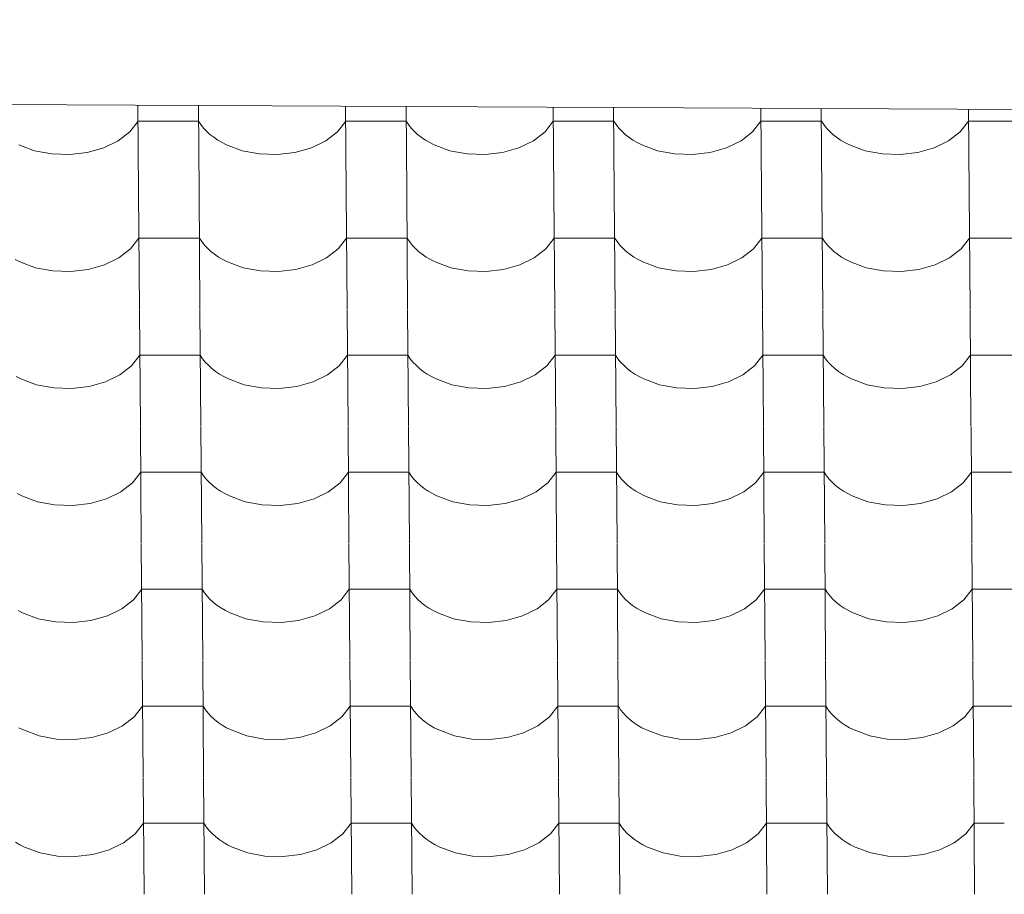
# Model space of a CAD drawing. Header units: millimetres. Extents: x -27785 to 104762, y -947 to 11132.
# Tile 125 of 146: x -6327 to -5545, y 10201 to 10896. Entities that reach past the tile are written whole.
import ezdxf

# ---------------------------------------------------------------- set-up
doc = ezdxf.new("R2010")
doc.units = ezdxf.units.MM
doc.header["$MEASUREMENT"] = 0
for name, color, linetype in [('POHLED JIŽNÍ_1_Bourané_Konstrukce - střechy a skořepiny', 7, 'Continuous'), ('POHLED JIŽNÍ_1_Bourané_Výplně - Povrchové', 7, 'Continuous'), ('POHLED JIŽNÍ_1_Konstrukce - nosné', 7, 'Continuous')]:
    doc.layers.add(name, color=color, linetype=linetype)

# ---------------------------------------------------------------- blocks, each defined once
blk = doc.blocks.new('*X2', base_point=(-29303.7, -27473.93))
at = {"layer": 'POHLED JIŽNÍ_1_Bourané_Výplně - Povrchové', "color": 7, "linetype": 'Continuous', "lineweight": 13}
for p, q in [((-6233.56, 10828.05), (-6233.02, 10758.8)), ((-6185.52, 10827.82), (-6184.98, 10758.8)), ((-6068.55, 10827.26), (-6068.02, 10758.8)), ((-6020.52, 10827.03), (-6019.99, 10758.8)), ((-5903.55, 10826.48), (-5903.03, 10758.8)), ((-5855.52, 10826.25), (-5854.99, 10758.8)), ((-5738.55, 10825.69), (-5738.03, 10758.8)), ((-5690.51, 10825.46), (-5690, 10758.8)), ((-5573.55, 10824.9), (-5573.03, 10758.8)), ((-6240.06, 10806.94), (-6233.46, 10815.32)), ((-6209.44, 10815.32), (-6233.46, 10815.32)), ((-6185.42, 10815.32), (-6209.44, 10815.32)), ((-6185.42, 10815.32), (-6183.58, 10812.53)), ((-6183.58, 10812.53), (-6181.44, 10809.83)), ((-6075.06, 10806.94), (-6068.46, 10815.32)), ((-6044.44, 10815.32), (-6068.46, 10815.32)), ((-6020.43, 10815.32), (-6044.44, 10815.32)), ((-6020.43, 10815.32), (-6018.58, 10812.53)), ((-6018.58, 10812.53), (-6016.44, 10809.83)), ((-5910.07, 10806.94), (-5903.47, 10815.32)), ((-5879.45, 10815.32), (-5903.47, 10815.32)), ((-5855.43, 10815.32), (-5879.45, 10815.32)), ((-5855.43, 10815.32), (-5853.59, 10812.53)), ((-5853.59, 10812.53), (-5851.44, 10809.83)), ((-5745.07, 10806.94), (-5738.47, 10815.32)), ((-5714.45, 10815.32), (-5738.47, 10815.32)), ((-5690.44, 10815.32), (-5714.45, 10815.32)), ((-5690.44, 10815.32), (-5688.59, 10812.53)), ((-5688.59, 10812.53), (-5686.45, 10809.83)), ((-5580.08, 10806.94), (-5573.47, 10815.32)), ((-5549.46, 10815.32), (-5573.47, 10815.32)), ((-5525.44, 10815.32), (-5549.46, 10815.32)), ((-6249.31, 10799.76), (-6240.06, 10806.94)), ((-6181.44, 10809.83), (-6179.01, 10807.25)), ((-6179.01, 10807.25), (-6176.31, 10804.78)), ((-6176.31, 10804.78), (-6173.35, 10802.45)), ((-6084.32, 10799.76), (-6075.06, 10806.94)), ((-6016.44, 10809.83), (-6014.01, 10807.25)), ((-6014.01, 10807.25), (-6011.31, 10804.78)), ((-6011.31, 10804.78), (-6008.35, 10802.45)), ((-5919.32, 10799.76), (-5910.07, 10806.94)), ((-5851.44, 10809.83), (-5849.02, 10807.25)), ((-5849.02, 10807.25), (-5846.32, 10804.78)), ((-5846.32, 10804.78), (-5843.36, 10802.45)), ((-5754.33, 10799.76), (-5745.07, 10806.94)), ((-5686.45, 10809.83), (-5684.02, 10807.25)), ((-5684.02, 10807.25), (-5681.32, 10804.78)), ((-5681.32, 10804.78), (-5678.36, 10802.45)), ((-5589.33, 10799.76), (-5580.08, 10806.94)), ((-6260.75, 10794.17), (-6249.31, 10799.76)), ((-6173.35, 10802.45), (-6170.15, 10800.28)), ((-6170.15, 10800.28), (-6166.72, 10798.26)), ((-6166.72, 10798.26), (-6163.08, 10796.41)), ((-6095.75, 10794.17), (-6084.32, 10799.76)), ((-6008.35, 10802.45), (-6005.15, 10800.28)), ((-6005.15, 10800.28), (-6001.72, 10798.26)), ((-6001.72, 10798.26), (-5998.09, 10796.41)), ((-5930.76, 10794.17), (-5919.32, 10799.76)), ((-5843.36, 10802.45), (-5840.16, 10800.28)), ((-5840.16, 10800.28), (-5836.73, 10798.26)), ((-5836.73, 10798.26), (-5833.09, 10796.41)), ((-5765.76, 10794.17), (-5754.33, 10799.76)), ((-5678.36, 10802.45), (-5675.16, 10800.28)), ((-5675.16, 10800.28), (-5671.73, 10798.26)), ((-5671.73, 10798.26), (-5668.1, 10796.41)), ((-5600.76, 10794.17), (-5589.33, 10799.76)), ((-6328.08, 10796.41), (-6315.6, 10791.84)), ((-6315.6, 10791.84), (-6301.92, 10789.25)), ((-6301.92, 10789.25), (-6287.74, 10788.78)), ((-6287.74, 10788.78), (-6273.78, 10790.45)), ((-6273.78, 10790.45), (-6260.75, 10794.17)), ((-6163.08, 10796.41), (-6150.61, 10791.84)), ((-6150.61, 10791.84), (-6136.93, 10789.25)), ((-6136.93, 10789.25), (-6122.74, 10788.78)), ((-6122.74, 10788.78), (-6108.78, 10790.45)), ((-6108.78, 10790.45), (-6095.75, 10794.17)), ((-5998.09, 10796.41), (-5985.61, 10791.84)), ((-5985.61, 10791.84), (-5971.93, 10789.25)), ((-5971.93, 10789.25), (-5957.75, 10788.78)), ((-5957.75, 10788.78), (-5943.79, 10790.45)), ((-5943.79, 10790.45), (-5930.76, 10794.17)), ((-5833.09, 10796.41), (-5820.61, 10791.84)), ((-5820.61, 10791.84), (-5806.93, 10789.25)), ((-5806.93, 10789.25), (-5792.75, 10788.78)), ((-5792.75, 10788.78), (-5778.79, 10790.45)), ((-5778.79, 10790.45), (-5765.76, 10794.17)), ((-5668.1, 10796.41), (-5655.62, 10791.84)), ((-5655.62, 10791.84), (-5641.94, 10789.25)), ((-5641.94, 10789.25), (-5627.76, 10788.78)), ((-5627.76, 10788.78), (-5613.79, 10790.45)), ((-5613.79, 10790.45), (-5600.76, 10794.17)), ((-6233.02, 10758.47), (-6232.29, 10665.79)), ((-6184.98, 10758.47), (-6184.26, 10665.79)), ((-6068.02, 10758.47), (-6067.3, 10665.79)), ((-6019.99, 10758.47), (-6019.26, 10665.79)), ((-5903.02, 10758.47), (-5902.3, 10665.79)), ((-5854.99, 10758.47), (-5854.27, 10665.79)), ((-5738.03, 10758.47), (-5737.31, 10665.79)), ((-5689.99, 10758.47), (-5689.27, 10665.79)), ((-5573.03, 10758.47), (-5572.31, 10665.79)), ((-6239.34, 10713.93), (-6232.73, 10722.31)), ((-6208.72, 10722.31), (-6232.73, 10722.31)), ((-6184.7, 10722.31), (-6208.72, 10722.31)), ((-6184.7, 10722.31), (-6182.85, 10719.52)), ((-6182.85, 10719.52), (-6180.71, 10716.82)), ((-6074.34, 10713.93), (-6067.74, 10722.31)), ((-6043.72, 10722.31), (-6067.74, 10722.31)), ((-6019.7, 10722.31), (-6043.72, 10722.31)), ((-6019.7, 10722.31), (-6017.86, 10719.52)), ((-6017.86, 10719.52), (-6015.72, 10716.82)), ((-5909.35, 10713.93), (-5902.74, 10722.31)), ((-5878.73, 10722.31), (-5902.74, 10722.31)), ((-5854.71, 10722.31), (-5878.73, 10722.31)), ((-5854.71, 10722.31), (-5852.86, 10719.52)), ((-5852.86, 10719.52), (-5850.72, 10716.82)), ((-5744.35, 10713.93), (-5737.75, 10722.31)), ((-5713.73, 10722.31), (-5737.75, 10722.31)), ((-5689.71, 10722.31), (-5713.73, 10722.31)), ((-5689.71, 10722.31), (-5687.87, 10719.52)), ((-5687.87, 10719.52), (-5685.72, 10716.82)), ((-5579.35, 10713.93), (-5572.75, 10722.31)), ((-5548.73, 10722.31), (-5572.75, 10722.31)), ((-5524.72, 10722.31), (-5548.73, 10722.31)), ((-6248.59, 10706.76), (-6239.34, 10713.93)), ((-6180.71, 10716.82), (-6178.28, 10714.24)), ((-6178.28, 10714.24), (-6175.58, 10711.77)), ((-6175.58, 10711.77), (-6172.63, 10709.45)), ((-6083.59, 10706.76), (-6074.34, 10713.93)), ((-6015.72, 10716.82), (-6013.29, 10714.24)), ((-6013.29, 10714.24), (-6010.59, 10711.77)), ((-6010.59, 10711.77), (-6007.63, 10709.45)), ((-5918.6, 10706.76), (-5909.35, 10713.93)), ((-5850.72, 10716.82), (-5848.29, 10714.24)), ((-5848.29, 10714.24), (-5845.59, 10711.77)), ((-5845.59, 10711.77), (-5842.63, 10709.45)), ((-5753.6, 10706.76), (-5744.35, 10713.93)), ((-5685.72, 10716.82), (-5683.3, 10714.24)), ((-5683.3, 10714.24), (-5680.6, 10711.77)), ((-5680.6, 10711.77), (-5677.64, 10709.45)), ((-5588.61, 10706.76), (-5579.35, 10713.93)), ((-6330.99, 10705.25), (-6327.36, 10703.4)), ((-6327.36, 10703.4), (-6314.88, 10698.83)), ((-6260.02, 10701.16), (-6248.59, 10706.76)), ((-6172.63, 10709.45), (-6169.42, 10707.27)), ((-6169.42, 10707.27), (-6166, 10705.25)), ((-6166, 10705.25), (-6162.36, 10703.4)), ((-6162.36, 10703.4), (-6149.88, 10698.83)), ((-6095.03, 10701.16), (-6083.59, 10706.76)), ((-6007.63, 10709.45), (-6004.43, 10707.27)), ((-6004.43, 10707.27), (-6001, 10705.25)), ((-6001, 10705.25), (-5997.36, 10703.4)), ((-5997.36, 10703.4), (-5984.89, 10698.83)), ((-5930.03, 10701.16), (-5918.6, 10706.76)), ((-5842.63, 10709.45), (-5839.43, 10707.27)), ((-5839.43, 10707.27), (-5836, 10705.25)), ((-5836, 10705.25), (-5832.37, 10703.4)), ((-5832.37, 10703.4), (-5819.89, 10698.83)), ((-5765.04, 10701.16), (-5753.6, 10706.76)), ((-5677.64, 10709.45), (-5674.44, 10707.27)), ((-5674.44, 10707.27), (-5671.01, 10705.25)), ((-5671.01, 10705.25), (-5667.37, 10703.4)), ((-5667.37, 10703.4), (-5654.89, 10698.83)), ((-5600.04, 10701.16), (-5588.61, 10706.76)), ((-6314.88, 10698.83), (-6301.2, 10696.24)), ((-6301.2, 10696.24), (-6287.02, 10695.77)), ((-6287.02, 10695.77), (-6273.05, 10697.44)), ((-6273.05, 10697.44), (-6260.02, 10701.16)), ((-6149.88, 10698.83), (-6136.2, 10696.24)), ((-6136.2, 10696.24), (-6122.02, 10695.77)), ((-6122.02, 10695.77), (-6108.06, 10697.44)), ((-6108.06, 10697.44), (-6095.03, 10701.16)), ((-5984.89, 10698.83), (-5971.21, 10696.24)), ((-5971.21, 10696.24), (-5957.02, 10695.77)), ((-5957.02, 10695.77), (-5943.06, 10697.44)), ((-5943.06, 10697.44), (-5930.03, 10701.16)), ((-5819.89, 10698.83), (-5806.21, 10696.24)), ((-5806.21, 10696.24), (-5792.03, 10695.77)), ((-5792.03, 10695.77), (-5778.07, 10697.44)), ((-5778.07, 10697.44), (-5765.04, 10701.16)), ((-5654.89, 10698.83), (-5641.21, 10696.24)), ((-5641.21, 10696.24), (-5627.03, 10695.77)), ((-5627.03, 10695.77), (-5613.07, 10697.44)), ((-5613.07, 10697.44), (-5600.04, 10701.16)), ((-6232.29, 10665.46), (-6231.57, 10572.79)), ((-6184.26, 10665.46), (-6183.54, 10572.79)), ((-6067.3, 10665.46), (-6066.57, 10572.79)), ((-6019.26, 10665.46), (-6018.54, 10572.79)), ((-5902.3, 10665.46), (-5901.58, 10572.79)), ((-5854.27, 10665.46), (-5853.54, 10572.79)), ((-5737.3, 10665.46), (-5736.58, 10572.79)), ((-5689.27, 10665.46), (-5688.55, 10572.79)), ((-5572.31, 10665.46), (-5571.59, 10572.79)), ((-6238.61, 10620.92), (-6232.01, 10629.3)), ((-6207.99, 10629.3), (-6232.01, 10629.3)), ((-6183.98, 10629.3), (-6207.99, 10629.3)), ((-6183.98, 10629.3), (-6182.13, 10626.51)), ((-6182.13, 10626.51), (-6179.99, 10623.81)), ((-6073.62, 10620.92), (-6067.01, 10629.3)), ((-6043, 10629.3), (-6067.01, 10629.3)), ((-6018.98, 10629.3), (-6043, 10629.3)), ((-6018.98, 10629.3), (-6017.13, 10626.51)), ((-6017.13, 10626.51), (-6014.99, 10623.81)), ((-5908.62, 10620.92), (-5902.02, 10629.3)), ((-5878, 10629.3), (-5902.02, 10629.3)), ((-5853.98, 10629.3), (-5878, 10629.3)), ((-5853.98, 10629.3), (-5852.14, 10626.51)), ((-5852.14, 10626.51), (-5850, 10623.81)), ((-5743.63, 10620.92), (-5737.02, 10629.3)), ((-5713.01, 10629.3), (-5737.02, 10629.3)), ((-5688.99, 10629.3), (-5713.01, 10629.3)), ((-5688.99, 10629.3), (-5687.14, 10626.51)), ((-5687.14, 10626.51), (-5685, 10623.81)), ((-5578.63, 10620.92), (-5572.03, 10629.3)), ((-5548.01, 10629.3), (-5572.03, 10629.3)), ((-5523.99, 10629.3), (-5548.01, 10629.3)), ((-6247.87, 10613.75), (-6238.61, 10620.92)), ((-6179.99, 10623.81), (-6177.56, 10621.23)), ((-6177.56, 10621.23), (-6174.86, 10618.76)), ((-6174.86, 10618.76), (-6171.9, 10616.44)), ((-6082.87, 10613.75), (-6073.62, 10620.92)), ((-6014.99, 10623.81), (-6012.56, 10621.23)), ((-6012.56, 10621.23), (-6009.86, 10618.76)), ((-6009.86, 10618.76), (-6006.91, 10616.44)), ((-5917.88, 10613.75), (-5908.62, 10620.92)), ((-5850, 10623.81), (-5847.57, 10621.23)), ((-5847.57, 10621.23), (-5844.87, 10618.76)), ((-5844.87, 10618.76), (-5841.91, 10616.44)), ((-5752.88, 10613.75), (-5743.63, 10620.92)), ((-5685, 10623.81), (-5682.57, 10621.23)), ((-5682.57, 10621.23), (-5679.87, 10618.76)), ((-5679.87, 10618.76), (-5676.91, 10616.44)), ((-5587.88, 10613.75), (-5578.63, 10620.92)), ((-6330.27, 10612.24), (-6326.63, 10610.39)), ((-6326.63, 10610.39), (-6314.15, 10605.82)), ((-6259.3, 10608.16), (-6247.87, 10613.75)), ((-6171.9, 10616.44), (-6168.7, 10614.26)), ((-6168.7, 10614.26), (-6165.27, 10612.24)), ((-6165.27, 10612.24), (-6161.64, 10610.39)), ((-6161.64, 10610.39), (-6149.16, 10605.82)), ((-6094.3, 10608.16), (-6082.87, 10613.75)), ((-6006.91, 10616.44), (-6003.7, 10614.26)), ((-6003.7, 10614.26), (-6000.28, 10612.24)), ((-6000.28, 10612.24), (-5996.64, 10610.39)), ((-5996.64, 10610.39), (-5984.16, 10605.82)), ((-5929.31, 10608.16), (-5917.88, 10613.75)), ((-5841.91, 10616.44), (-5838.71, 10614.26)), ((-5838.71, 10614.26), (-5835.28, 10612.24)), ((-5835.28, 10612.24), (-5831.65, 10610.39)), ((-5831.65, 10610.39), (-5819.17, 10605.82)), ((-5764.31, 10608.16), (-5752.88, 10613.75)), ((-5676.91, 10616.44), (-5673.71, 10614.26)), ((-5673.71, 10614.26), (-5670.28, 10612.24)), ((-5670.28, 10612.24), (-5666.65, 10610.39)), ((-5666.65, 10610.39), (-5654.17, 10605.82)), ((-5599.32, 10608.16), (-5587.88, 10613.75)), ((-6314.15, 10605.82), (-6300.47, 10603.23)), ((-6300.47, 10603.23), (-6286.29, 10602.76)), ((-6286.29, 10602.76), (-6272.33, 10604.43)), ((-6272.33, 10604.43), (-6259.3, 10608.16)), ((-6149.16, 10605.82), (-6135.48, 10603.23)), ((-6135.48, 10603.23), (-6121.3, 10602.76)), ((-6121.3, 10602.76), (-6107.33, 10604.43)), ((-6107.33, 10604.43), (-6094.3, 10608.16)), ((-5984.16, 10605.82), (-5970.48, 10603.23)), ((-5970.48, 10603.23), (-5956.3, 10602.76)), ((-5956.3, 10602.76), (-5942.34, 10604.43)), ((-5942.34, 10604.43), (-5929.31, 10608.16)), ((-5819.17, 10605.82), (-5805.49, 10603.23)), ((-5805.49, 10603.23), (-5791.3, 10602.76)), ((-5791.3, 10602.76), (-5777.34, 10604.43)), ((-5777.34, 10604.43), (-5764.31, 10608.16)), ((-5654.17, 10605.82), (-5640.49, 10603.23)), ((-5640.49, 10603.23), (-5626.31, 10602.76)), ((-5626.31, 10602.76), (-5612.35, 10604.43)), ((-5612.35, 10604.43), (-5599.32, 10608.16)), ((-6231.57, 10572.45), (-6230.85, 10479.78)), ((-6183.53, 10572.45), (-6182.81, 10479.78)), ((-6066.57, 10572.45), (-6065.85, 10479.78)), ((-6018.54, 10572.45), (-6017.82, 10479.78)), ((-5901.58, 10572.45), (-5900.86, 10479.78)), ((-5853.54, 10572.45), (-5852.82, 10479.78)), ((-5736.58, 10572.45), (-5735.86, 10479.78)), ((-5688.55, 10572.45), (-5687.83, 10479.78)), ((-5571.58, 10572.45), (-5570.86, 10479.78)), ((-6237.89, 10527.91), (-6231.29, 10536.29)), ((-6207.27, 10536.29), (-6231.29, 10536.29)), ((-6183.25, 10536.29), (-6207.27, 10536.29)), ((-6183.25, 10536.29), (-6181.41, 10533.5)), ((-6181.41, 10533.5), (-6179.26, 10530.8)), ((-6179.26, 10530.8), (-6176.84, 10528.22)), ((-6072.89, 10527.91), (-6066.29, 10536.29)), ((-6042.27, 10536.29), (-6066.29, 10536.29)), ((-6018.26, 10536.29), (-6042.27, 10536.29)), ((-6018.26, 10536.29), (-6016.41, 10533.5)), ((-6016.41, 10533.5), (-6014.27, 10530.8)), ((-6014.27, 10530.8), (-6011.84, 10528.22)), ((-5907.9, 10527.91), (-5901.3, 10536.29)), ((-5877.28, 10536.29), (-5901.3, 10536.29)), ((-5853.26, 10536.29), (-5877.28, 10536.29)), ((-5853.26, 10536.29), (-5851.42, 10533.5)), ((-5851.42, 10533.5), (-5849.27, 10530.8)), ((-5849.27, 10530.8), (-5846.85, 10528.22)), ((-5742.9, 10527.91), (-5736.3, 10536.29)), ((-5712.28, 10536.29), (-5736.3, 10536.29)), ((-5688.27, 10536.29), (-5712.28, 10536.29)), ((-5688.27, 10536.29), (-5686.42, 10533.5)), ((-5686.42, 10533.5), (-5684.28, 10530.8)), ((-5684.28, 10530.8), (-5681.85, 10528.22)), ((-5577.91, 10527.91), (-5571.3, 10536.29)), ((-5547.29, 10536.29), (-5571.3, 10536.29)), ((-5523.27, 10536.29), (-5547.29, 10536.29)), ((-6247.14, 10520.74), (-6237.89, 10527.91)), ((-6176.84, 10528.22), (-6174.14, 10525.75)), ((-6174.14, 10525.75), (-6171.18, 10523.43)), ((-6171.18, 10523.43), (-6167.98, 10521.25)), ((-6082.15, 10520.74), (-6072.89, 10527.91)), ((-6011.84, 10528.22), (-6009.14, 10525.75)), ((-6009.14, 10525.75), (-6006.18, 10523.43)), ((-6006.18, 10523.43), (-6002.98, 10521.25)), ((-5917.15, 10520.74), (-5907.9, 10527.91)), ((-5846.85, 10528.22), (-5844.15, 10525.75)), ((-5844.15, 10525.75), (-5841.19, 10523.43)), ((-5841.19, 10523.43), (-5837.98, 10521.25)), ((-5752.16, 10520.74), (-5742.9, 10527.91)), ((-5681.85, 10528.22), (-5679.15, 10525.75)), ((-5679.15, 10525.75), (-5676.19, 10523.43)), ((-5676.19, 10523.43), (-5672.99, 10521.25)), ((-5587.16, 10520.74), (-5577.91, 10527.91)), ((-6329.55, 10519.23), (-6325.91, 10517.38)), ((-6325.91, 10517.38), (-6313.43, 10512.81)), ((-6258.58, 10515.15), (-6247.14, 10520.74)), ((-6167.98, 10521.25), (-6164.55, 10519.23)), ((-6164.55, 10519.23), (-6160.91, 10517.38)), ((-6160.91, 10517.38), (-6148.43, 10512.81)), ((-6093.58, 10515.15), (-6082.15, 10520.74)), ((-6002.98, 10521.25), (-5999.55, 10519.23)), ((-5999.55, 10519.23), (-5995.92, 10517.38)), ((-5995.92, 10517.38), (-5983.44, 10512.81)), ((-5928.59, 10515.15), (-5917.15, 10520.74)), ((-5837.98, 10521.25), (-5834.56, 10519.23)), ((-5834.56, 10519.23), (-5830.92, 10517.38)), ((-5830.92, 10517.38), (-5818.44, 10512.81)), ((-5763.59, 10515.15), (-5752.16, 10520.74)), ((-5672.99, 10521.25), (-5669.56, 10519.23)), ((-5669.56, 10519.23), (-5665.93, 10517.38)), ((-5665.93, 10517.38), (-5653.45, 10512.81)), ((-5598.59, 10515.15), (-5587.16, 10520.74)), ((-6313.43, 10512.81), (-6299.75, 10510.22)), ((-6299.75, 10510.22), (-6285.57, 10509.75)), ((-6285.57, 10509.75), (-6271.61, 10511.42)), ((-6271.61, 10511.42), (-6258.58, 10515.15)), ((-6148.43, 10512.81), (-6134.76, 10510.22)), ((-6134.76, 10510.22), (-6120.57, 10509.75)), ((-6120.57, 10509.75), (-6106.61, 10511.42)), ((-6106.61, 10511.42), (-6093.58, 10515.15)), ((-5983.44, 10512.81), (-5969.76, 10510.22)), ((-5969.76, 10510.22), (-5955.58, 10509.75)), ((-5955.58, 10509.75), (-5941.61, 10511.42)), ((-5941.61, 10511.42), (-5928.59, 10515.15)), ((-5818.44, 10512.81), (-5804.76, 10510.22)), ((-5804.76, 10510.22), (-5790.58, 10509.75)), ((-5790.58, 10509.75), (-5776.62, 10511.42)), ((-5776.62, 10511.42), (-5763.59, 10515.15)), ((-5653.45, 10512.81), (-5639.77, 10510.22)), ((-5639.77, 10510.22), (-5625.59, 10509.75)), ((-5625.59, 10509.75), (-5611.62, 10511.42)), ((-5611.62, 10511.42), (-5598.59, 10515.15)), ((-6230.84, 10479.44), (-6230.12, 10386.77)), ((-6182.81, 10479.44), (-6182.09, 10386.77)), ((-6065.85, 10479.44), (-6065.13, 10386.77)), ((-6017.81, 10479.44), (-6017.09, 10386.77)), ((-5900.85, 10479.44), (-5900.13, 10386.77)), ((-5852.82, 10479.44), (-5852.1, 10386.77)), ((-5735.86, 10479.44), (-5735.14, 10386.77)), ((-5687.82, 10479.44), (-5687.1, 10386.77)), ((-5570.86, 10479.44), (-5570.14, 10386.77)), ((-6237.17, 10434.9), (-6230.56, 10443.29)), ((-6206.55, 10443.29), (-6230.56, 10443.29)), ((-6182.53, 10443.29), (-6206.55, 10443.29)), ((-6182.53, 10443.29), (-6180.68, 10440.49)), ((-6180.68, 10440.49), (-6178.54, 10437.8)), ((-6178.54, 10437.8), (-6176.11, 10435.21)), ((-6072.17, 10434.9), (-6065.57, 10443.29)), ((-6041.55, 10443.29), (-6065.57, 10443.29)), ((-6017.53, 10443.29), (-6041.55, 10443.29)), ((-6017.53, 10443.29), (-6015.69, 10440.49)), ((-6015.69, 10440.49), (-6013.55, 10437.8)), ((-6013.55, 10437.8), (-6011.12, 10435.21)), ((-5907.17, 10434.9), (-5900.57, 10443.29)), ((-5876.55, 10443.29), (-5900.57, 10443.29)), ((-5852.54, 10443.29), (-5876.55, 10443.29)), ((-5852.54, 10443.29), (-5850.69, 10440.49)), ((-5850.69, 10440.49), (-5848.55, 10437.8)), ((-5848.55, 10437.8), (-5846.12, 10435.21)), ((-5742.18, 10434.9), (-5735.58, 10443.29)), ((-5711.56, 10443.29), (-5735.58, 10443.29)), ((-5687.54, 10443.29), (-5711.56, 10443.29)), ((-5687.54, 10443.29), (-5685.7, 10440.49)), ((-5685.7, 10440.49), (-5683.55, 10437.8)), ((-5683.55, 10437.8), (-5681.13, 10435.21)), ((-5577.18, 10434.9), (-5570.58, 10443.29)), ((-5546.56, 10443.29), (-5570.58, 10443.29)), ((-5522.55, 10443.29), (-5546.56, 10443.29)), ((-6246.42, 10427.73), (-6237.17, 10434.9)), ((-6176.11, 10435.21), (-6173.41, 10432.75)), ((-6173.41, 10432.75), (-6170.45, 10430.42)), ((-6170.45, 10430.42), (-6167.25, 10428.24)), ((-6081.42, 10427.73), (-6072.17, 10434.9)), ((-6011.12, 10435.21), (-6008.42, 10432.75)), ((-6008.42, 10432.75), (-6005.46, 10430.42)), ((-6005.46, 10430.42), (-6002.26, 10428.24)), ((-5916.43, 10427.73), (-5907.17, 10434.9)), ((-5846.12, 10435.21), (-5843.42, 10432.75)), ((-5843.42, 10432.75), (-5840.46, 10430.42)), ((-5840.46, 10430.42), (-5837.26, 10428.24)), ((-5751.43, 10427.73), (-5742.18, 10434.9)), ((-5681.13, 10435.21), (-5678.43, 10432.75)), ((-5678.43, 10432.75), (-5675.47, 10430.42)), ((-5675.47, 10430.42), (-5672.27, 10428.24)), ((-5586.44, 10427.73), (-5577.18, 10434.9)), ((-6328.82, 10426.22), (-6325.19, 10424.37)), ((-6325.19, 10424.37), (-6312.71, 10419.8)), ((-6270.88, 10418.41), (-6257.85, 10422.14)), ((-6257.85, 10422.14), (-6246.42, 10427.73)), ((-6167.25, 10428.24), (-6163.83, 10426.22)), ((-6163.83, 10426.22), (-6160.19, 10424.37)), ((-6160.19, 10424.37), (-6147.71, 10419.8)), ((-6105.89, 10418.41), (-6092.86, 10422.14)), ((-6092.86, 10422.14), (-6081.42, 10427.73)), ((-6002.26, 10428.24), (-5998.83, 10426.22)), ((-5998.83, 10426.22), (-5995.19, 10424.37)), ((-5995.19, 10424.37), (-5982.71, 10419.8)), ((-5940.89, 10418.41), (-5927.86, 10422.14)), ((-5927.86, 10422.14), (-5916.43, 10427.73)), ((-5837.26, 10428.24), (-5833.83, 10426.22)), ((-5833.83, 10426.22), (-5830.2, 10424.37)), ((-5830.2, 10424.37), (-5817.72, 10419.8)), ((-5775.9, 10418.41), (-5762.87, 10422.14)), ((-5762.87, 10422.14), (-5751.43, 10427.73)), ((-5672.27, 10428.24), (-5668.84, 10426.22)), ((-5668.84, 10426.22), (-5665.2, 10424.37)), ((-5665.2, 10424.37), (-5652.72, 10419.8)), ((-5610.9, 10418.41), (-5597.87, 10422.14)), ((-5597.87, 10422.14), (-5586.44, 10427.73)), ((-6312.71, 10419.8), (-6299.03, 10417.21)), ((-6299.03, 10417.21), (-6284.85, 10416.74)), ((-6284.85, 10416.74), (-6270.88, 10418.41)), ((-6147.71, 10419.8), (-6134.03, 10417.21)), ((-6134.03, 10417.21), (-6119.85, 10416.74)), ((-6119.85, 10416.74), (-6105.89, 10418.41)), ((-5982.71, 10419.8), (-5969.04, 10417.21)), ((-5969.04, 10417.21), (-5954.85, 10416.74)), ((-5954.85, 10416.74), (-5940.89, 10418.41)), ((-5817.72, 10419.8), (-5804.04, 10417.21)), ((-5804.04, 10417.21), (-5789.86, 10416.74)), ((-5789.86, 10416.74), (-5775.9, 10418.41)), ((-5652.72, 10419.8), (-5639.04, 10417.21)), ((-5639.04, 10417.21), (-5624.86, 10416.74)), ((-5624.86, 10416.74), (-5610.9, 10418.41)), ((-6230.12, 10386.43), (-6229.4, 10293.76)), ((-6182.09, 10386.43), (-6181.37, 10293.76)), ((-6065.13, 10386.43), (-6064.4, 10293.76)), ((-6017.09, 10386.43), (-6016.37, 10293.76)), ((-5900.13, 10386.43), (-5899.41, 10293.76)), ((-5852.09, 10386.43), (-5851.37, 10293.76)), ((-5735.13, 10386.43), (-5734.41, 10293.76)), ((-5687.1, 10386.43), (-5686.38, 10293.76)), ((-5570.14, 10386.43), (-5569.42, 10293.76)), ((-6236.44, 10341.89), (-6229.84, 10350.28)), ((-6205.82, 10350.28), (-6229.84, 10350.28)), ((-6181.81, 10350.28), (-6205.82, 10350.28)), ((-6181.81, 10350.28), (-6179.96, 10347.48)), ((-6179.96, 10347.48), (-6177.82, 10344.79)), ((-6177.82, 10344.79), (-6175.39, 10342.2)), ((-6071.45, 10341.89), (-6064.84, 10350.28)), ((-6040.83, 10350.28), (-6064.84, 10350.28)), ((-6016.81, 10350.28), (-6040.83, 10350.28)), ((-6016.81, 10350.28), (-6014.96, 10347.48)), ((-6014.96, 10347.48), (-6012.82, 10344.79)), ((-6012.82, 10344.79), (-6010.39, 10342.2)), ((-5906.45, 10341.89), (-5899.85, 10350.28)), ((-5875.83, 10350.28), (-5899.85, 10350.28)), ((-5851.81, 10350.28), (-5875.83, 10350.28)), ((-5851.81, 10350.28), (-5849.97, 10347.48)), ((-5849.97, 10347.48), (-5847.83, 10344.79)), ((-5847.83, 10344.79), (-5845.4, 10342.2)), ((-5741.45, 10341.89), (-5734.85, 10350.28)), ((-5710.83, 10350.28), (-5734.85, 10350.28)), ((-5686.82, 10350.28), (-5710.83, 10350.28)), ((-5686.82, 10350.28), (-5684.97, 10347.48)), ((-5684.97, 10347.48), (-5682.83, 10344.79)), ((-5682.83, 10344.79), (-5680.4, 10342.2)), ((-5576.46, 10341.89), (-5569.86, 10350.28)), ((-5545.84, 10350.28), (-5569.86, 10350.28)), ((-5521.82, 10350.28), (-5545.84, 10350.28)), ((-6245.7, 10334.72), (-6236.44, 10341.89)), ((-6175.39, 10342.2), (-6172.69, 10339.74)), ((-6172.69, 10339.74), (-6169.73, 10337.41)), ((-6169.73, 10337.41), (-6166.53, 10335.23)), ((-6166.53, 10335.23), (-6163.1, 10333.21)), ((-6080.7, 10334.72), (-6071.45, 10341.89)), ((-6010.39, 10342.2), (-6007.69, 10339.74)), ((-6007.69, 10339.74), (-6004.74, 10337.41)), ((-6004.74, 10337.41), (-6001.53, 10335.23)), ((-6001.53, 10335.23), (-5998.11, 10333.21)), ((-5915.7, 10334.72), (-5906.45, 10341.89)), ((-5845.4, 10342.2), (-5842.7, 10339.74)), ((-5842.7, 10339.74), (-5839.74, 10337.41)), ((-5839.74, 10337.41), (-5836.54, 10335.23)), ((-5836.54, 10335.23), (-5833.11, 10333.21)), ((-5750.71, 10334.72), (-5741.45, 10341.89)), ((-5680.4, 10342.2), (-5677.7, 10339.74)), ((-5677.7, 10339.74), (-5674.74, 10337.41)), ((-5674.74, 10337.41), (-5671.54, 10335.23)), ((-5671.54, 10335.23), (-5668.11, 10333.21)), ((-5585.71, 10334.72), (-5576.46, 10341.89)), ((-6328.1, 10333.21), (-6324.46, 10331.36)), ((-6324.46, 10331.36), (-6311.98, 10326.79)), ((-6270.16, 10325.4), (-6257.13, 10329.13)), ((-6257.13, 10329.13), (-6245.7, 10334.72)), ((-6163.1, 10333.21), (-6159.47, 10331.36)), ((-6159.47, 10331.36), (-6146.99, 10326.79)), ((-6105.16, 10325.4), (-6092.13, 10329.13)), ((-6092.13, 10329.13), (-6080.7, 10334.72)), ((-5998.11, 10333.21), (-5994.47, 10331.36)), ((-5994.47, 10331.36), (-5981.99, 10326.79)), ((-5940.17, 10325.4), (-5927.14, 10329.13)), ((-5927.14, 10329.13), (-5915.7, 10334.72)), ((-5833.11, 10333.21), (-5829.47, 10331.36)), ((-5829.47, 10331.36), (-5817, 10326.79)), ((-5775.17, 10325.4), (-5762.14, 10329.13)), ((-5762.14, 10329.13), (-5750.71, 10334.72)), ((-5668.11, 10333.21), (-5664.48, 10331.36)), ((-5664.48, 10331.36), (-5652, 10326.79)), ((-5610.18, 10325.4), (-5597.15, 10329.13)), ((-5597.15, 10329.13), (-5585.71, 10334.72)), ((-6311.98, 10326.79), (-6298.3, 10324.2)), ((-6298.3, 10324.2), (-6284.12, 10323.73)), ((-6284.12, 10323.73), (-6270.16, 10325.4)), ((-6146.99, 10326.79), (-6133.31, 10324.2)), ((-6133.31, 10324.2), (-6119.13, 10323.73)), ((-6119.13, 10323.73), (-6105.16, 10325.4)), ((-5981.99, 10326.79), (-5968.31, 10324.2)), ((-5968.31, 10324.2), (-5954.13, 10323.73)), ((-5954.13, 10323.73), (-5940.17, 10325.4)), ((-5817, 10326.79), (-5803.32, 10324.2)), ((-5803.32, 10324.2), (-5789.13, 10323.73)), ((-5789.13, 10323.73), (-5775.17, 10325.4)), ((-5652, 10326.79), (-5638.32, 10324.2)), ((-5638.32, 10324.2), (-5624.14, 10323.73)), ((-5624.14, 10323.73), (-5610.18, 10325.4)), ((-6229.4, 10293.42), (-6228.68, 10200.75)), ((-6181.36, 10293.42), (-6180.64, 10200.75)), ((-6064.4, 10293.42), (-6063.68, 10200.75)), ((-6016.37, 10293.42), (-6015.65, 10200.75)), ((-5899.41, 10293.42), (-5898.68, 10200.75)), ((-5851.37, 10293.42), (-5850.65, 10200.75)), ((-5734.41, 10293.42), (-5733.69, 10200.75)), ((-5686.38, 10293.42), (-5685.65, 10200.75)), ((-5569.41, 10293.42), (-5568.69, 10200.75)), ((-6235.72, 10248.88), (-6229.12, 10257.27)), ((-6205.1, 10257.27), (-6229.12, 10257.27)), ((-6181.08, 10257.27), (-6205.1, 10257.27)), ((-6181.08, 10257.27), (-6179.24, 10254.47)), ((-6070.72, 10248.88), (-6064.12, 10257.27)), ((-6040.1, 10257.27), (-6064.12, 10257.27)), ((-6016.09, 10257.27), (-6040.1, 10257.27)), ((-6016.09, 10257.27), (-6014.24, 10254.47)), ((-5905.73, 10248.88), (-5899.12, 10257.27)), ((-5875.11, 10257.27), (-5899.12, 10257.27)), ((-5851.09, 10257.27), (-5875.11, 10257.27)), ((-5851.09, 10257.27), (-5849.24, 10254.47)), ((-5740.73, 10248.88), (-5734.13, 10257.27)), ((-5710.11, 10257.27), (-5734.13, 10257.27)), ((-5686.09, 10257.27), (-5710.11, 10257.27)), ((-5686.09, 10257.27), (-5684.25, 10254.47)), ((-5575.73, 10248.88), (-5569.13, 10257.27)), ((-5545.12, 10257.27), (-5569.13, 10257.27)), ((-6179.24, 10254.47), (-6177.09, 10251.78)), ((-6177.09, 10251.78), (-6174.67, 10249.19)), ((-6174.67, 10249.19), (-6171.97, 10246.73)), ((-6014.24, 10254.47), (-6012.1, 10251.78)), ((-6012.1, 10251.78), (-6009.67, 10249.19)), ((-6009.67, 10249.19), (-6006.97, 10246.73)), ((-5849.24, 10254.47), (-5847.1, 10251.78)), ((-5847.1, 10251.78), (-5844.67, 10249.19)), ((-5844.67, 10249.19), (-5841.97, 10246.73)), ((-5684.25, 10254.47), (-5682.11, 10251.78)), ((-5682.11, 10251.78), (-5679.68, 10249.19)), ((-5679.68, 10249.19), (-5676.98, 10246.73)), ((-6330.8, 10242.22), (-6327.37, 10240.2)), ((-6256.41, 10236.12), (-6244.97, 10241.71)), ((-6244.97, 10241.71), (-6235.72, 10248.88)), ((-6171.97, 10246.73), (-6169.01, 10244.4)), ((-6169.01, 10244.4), (-6165.81, 10242.22)), ((-6165.81, 10242.22), (-6162.38, 10240.2)), ((-6091.41, 10236.12), (-6079.98, 10241.71)), ((-6079.98, 10241.71), (-6070.72, 10248.88)), ((-6006.97, 10246.73), (-6004.01, 10244.4)), ((-6004.01, 10244.4), (-6000.81, 10242.22)), ((-6000.81, 10242.22), (-5997.38, 10240.2)), ((-5926.41, 10236.12), (-5914.98, 10241.71)), ((-5914.98, 10241.71), (-5905.73, 10248.88)), ((-5841.97, 10246.73), (-5839.02, 10244.4)), ((-5839.02, 10244.4), (-5835.81, 10242.22)), ((-5835.81, 10242.22), (-5832.39, 10240.2)), ((-5761.42, 10236.12), (-5749.98, 10241.71)), ((-5749.98, 10241.71), (-5740.73, 10248.88)), ((-5676.98, 10246.73), (-5674.02, 10244.4)), ((-5674.02, 10244.4), (-5670.82, 10242.22)), ((-5670.82, 10242.22), (-5667.39, 10240.2)), ((-5596.42, 10236.12), (-5584.99, 10241.71)), ((-5584.99, 10241.71), (-5575.73, 10248.88)), ((-6327.37, 10240.2), (-6323.74, 10238.35)), ((-6323.74, 10238.35), (-6311.26, 10233.78)), ((-6311.26, 10233.78), (-6297.58, 10231.19)), ((-6269.44, 10232.39), (-6256.41, 10236.12)), ((-6162.38, 10240.2), (-6158.74, 10238.35)), ((-6158.74, 10238.35), (-6146.26, 10233.78)), ((-6146.26, 10233.78), (-6132.58, 10231.19)), ((-6104.44, 10232.39), (-6091.41, 10236.12)), ((-5997.38, 10240.2), (-5993.75, 10238.35)), ((-5993.75, 10238.35), (-5981.27, 10233.78)), ((-5981.27, 10233.78), (-5967.59, 10231.19)), ((-5939.44, 10232.39), (-5926.41, 10236.12)), ((-5832.39, 10240.2), (-5828.75, 10238.35)), ((-5828.75, 10238.35), (-5816.27, 10233.78)), ((-5816.27, 10233.78), (-5802.59, 10231.19)), ((-5774.45, 10232.39), (-5761.42, 10236.12)), ((-5667.39, 10240.2), (-5663.75, 10238.35)), ((-5663.75, 10238.35), (-5651.28, 10233.78)), ((-5651.28, 10233.78), (-5637.6, 10231.19)), ((-5609.45, 10232.39), (-5596.42, 10236.12)), ((-6297.58, 10231.19), (-6283.4, 10230.72)), ((-6283.4, 10230.72), (-6269.44, 10232.39)), ((-6132.58, 10231.19), (-6118.4, 10230.72)), ((-6118.4, 10230.72), (-6104.44, 10232.39)), ((-5967.59, 10231.19), (-5953.41, 10230.72)), ((-5953.41, 10230.72), (-5939.44, 10232.39)), ((-5802.59, 10231.19), (-5788.41, 10230.72)), ((-5788.41, 10230.72), (-5774.45, 10232.39)), ((-5637.6, 10231.19), (-5623.41, 10230.72)), ((-5623.41, 10230.72), (-5609.45, 10232.39))]:
    blk.add_line(p, q, dxfattribs=at)

msp = doc.modelspace()

# ---------------------------------------------------------------- linework, layer by layer
at = {"layer": 'POHLED JIŽNÍ_1_Bourané_Konstrukce - střechy a skořepiny', "color": 7, "linetype": 'Continuous', "lineweight": 13}
msp.add_line((-129.54, 10798.97), (-20488.57, 10895.96), dxfattribs=at)

# ---------------------------------------------------------------- block references
at = {"layer": 'POHLED JIŽNÍ_1_Konstrukce - nosné', "color": 9, "linetype": 'Continuous', "lineweight": 13}
msp.add_blockref('*X2', (-29303.7, -27473.93), dxfattribs=at)

doc.saveas('drawing.dxf')
